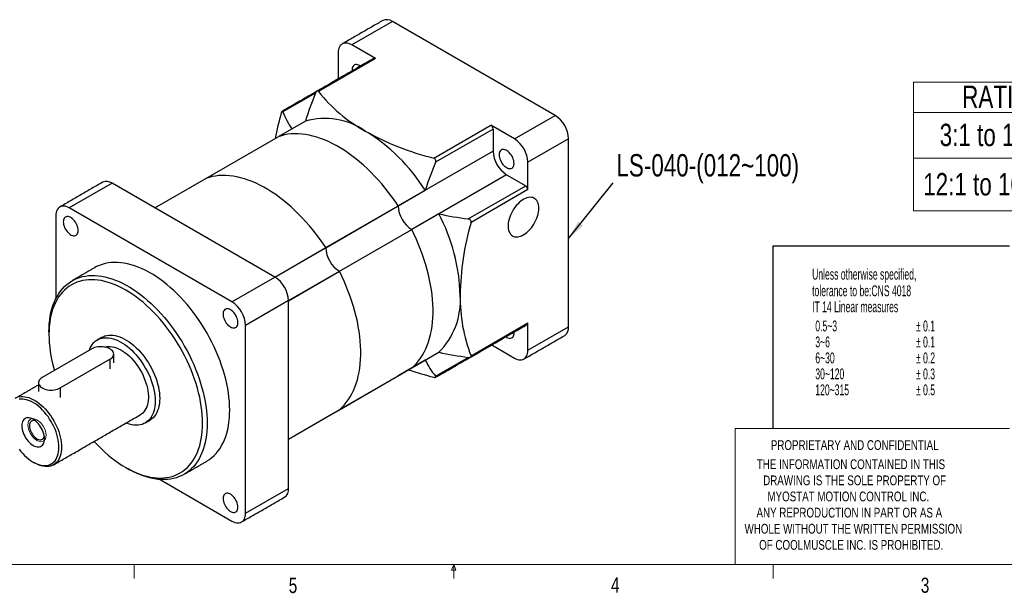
# Model space of a CAD drawing. Header units: millimetres. Extents: x 11 to 421, y 5 to 275.
# Tile 2 of 4: x 148 to 302, y 5 to 95. Entities that reach past the tile are written whole.
import ezdxf

# ---------------------------------------------------------------- set-up
doc = ezdxf.new("R2010")
doc.units = ezdxf.units.MM
doc.layers.add('FORMAT', color=7, linetype='Continuous')
doc.styles.add('SLDTEXTSTYLE0', font='TXT', dxfattribs={"width": 0.75})
doc.styles.add('SLDTEXTSTYLE3', font='TXT', dxfattribs={"width": 0.592105})
doc.dimstyles.new('SLDDIMSTYLE3', dxfattribs={"dimtxt": 0, "dimasz": 3, "dimexe": 0, "dimexo": 0.0625, "dimgap": 0, "dimtad": 0, "dimtih": 1, "dimtoh": 1, "dimdec": 0, "dimrnd": 1e-09, "dimzin": 0, "dimdsep": 46, "dimtxsty": 'Standard', "dimsah": 1, "dimcen": 0.09, "dimadec": 0, "dimazin": 0, "dimtfac": 3, "dimtdec": 0, "dimtofl": 0, "dimtmove": 0, "dimatfit": 3, "dimfxl": 1, "dimtolj": 1, "dimtzin": 0, "dimarcsym": 0})

# ---------------------------------------------------------------- blocks, each defined once
blk = doc.blocks.new('SW_NOTE_1')
at = {"color": 0, "linetype": 'Continuous', "lineweight": 0, "char_height": 1.524, "attachment_point": 1, "style": 'SLDTEXTSTYLE0'}
for s, insert in [('THE INFORMATION CONTAINED IN THIS', (0, 1.96)), ('DRAWING IS THE SOLE PROPERTY OF', (1, -0.56)), ('MYOSTAT MOTION CONTROL INC. ', (1.67, -3.08)), ('ANY REPRODUCTION IN PART OR AS A', (-0.04, -5.61)), ('WHOLE WITHOUT THE WRITTEN PERMISSION', (-1.91, -8.13)), ('OF COOLMUSCLE INC. IS PROHIBITED.', (0.37, -10.66))]:
    blk.add_mtext(s, dxfattribs=dict(at, insert=insert))
blk = doc.blocks.new('SW_TABLEANNOTATION_0')
at = {"color": 0, "linetype": 'Continuous', "lineweight": 0}
for p, q in [((0, 0), (0, -20.16)), ((63.61, 0), (0, 0)), ((30.99, 0), (30.99, -20.16)), ((63.61, -20.16), (63.61, 0)), ((0, -4.75), (63.61, -4.75)), ((0, -11.92), (63.61, -11.92)), ((0, -20.16), (63.61, -20.16))]:
    blk.add_line(p, q, dxfattribs=at)
at = {"color": 0, "linetype": 'Continuous', "lineweight": 0, "char_height": 3.5, "attachment_point": 1, "style": 'SLDTEXTSTYLE0'}
for s, insert in [('RATIOS', (7.64, -0.56)), ('L', (46.22, -0.56)), ('3:1 to 10:1', (4.12, -6.52)), ('55.5[2.185]', (35.32, -6.52)), ('12:1 to 100:1', (1.54, -14.23)), ('71.5[2.815]', (35.32, -14.23))]:
    blk.add_mtext(s, dxfattribs=dict(at, insert=insert))

msp = doc.modelspace()

# ---------------------------------------------------------------- linework, layer by layer
at = {"color": 7, "linetype": 'Continuous', "lineweight": 30}
for p, q in [((206.338, 94.951), (199.974, 91.277)), ((231.794, 80.256), (206.338, 94.951)), ((203.677, 89.14), (199.974, 91.277)), ((197.853, 90.052), (197.853, 85.946)), ((203.677, 89.14), (194.764, 83.994)), ((194.326, 83.74), (189.21, 80.787)), ((225.43, 76.582), (231.794, 80.256)), ((192.717, 79.368), (188.474, 76.918)), ((212.814, 73.574), (221.727, 78.719)), ((225.43, 76.582), (221.727, 78.719)), ((222.081, 78.107), (213.084, 72.913)), ((222.081, 78.107), (222.081, 74.648)), ((177.16, 70.387), (188.474, 76.918)), ((233.915, 76.581), (227.551, 72.908)), ((233.915, 47.186), (233.915, 76.581)), ((222.081, 74.648), (207.232, 66.075)), ((227.551, 68.632), (227.551, 72.908)), ((224.202, 70.973), (209.353, 62.401)), ((224.202, 70.973), (227.198, 69.244)), ((162.498, 69.642), (155.78, 65.764)), ((187.953, 54.947), (162.498, 69.642)), ((169.184, 65.782), (177.16, 70.387)), ((207.232, 66.09), (211.474, 68.539)), ((218.201, 64.05), (227.198, 69.244)), ((227.551, 68.632), (218.638, 63.486)), ((181.236, 51.069), (155.78, 65.764)), ((195.918, 59.559), (207.232, 66.09)), ((195.918, 59.544), (207.232, 66.075)), ((207.232, 66.09), (207.232, 66.075)), ((207.232, 66.075), (207.232, 66.09)), ((213.608, 64.843), (209.365, 62.394)), ((153.659, 64.539), (153.659, 51.548)), ((198.039, 55.87), (209.353, 62.401)), ((198.052, 55.863), (209.365, 62.394)), ((209.353, 62.401), (209.365, 62.394)), ((209.365, 62.394), (209.353, 62.401)), ((187.941, 54.954), (195.918, 59.559)), ((187.954, 54.947), (195.918, 59.544)), ((195.918, 59.544), (195.918, 59.559)), ((195.918, 59.544), (195.918, 59.559)), ((190.075, 51.272), (198.039, 55.87)), ((190.075, 51.258), (198.052, 55.863)), ((198.052, 55.863), (198.039, 55.87)), ((198.052, 55.863), (198.039, 55.87)), ((181.236, 51.069), (187.953, 54.947)), ((190.075, 51.273), (183.357, 47.395)), ((190.075, 21.877), (190.075, 51.273)), ((218.638, 42.642), (227.551, 47.788)), ((227.551, 43.512), (227.551, 47.788)), ((183.357, 17.999), (183.357, 47.395)), ((227.551, 43.512), (233.915, 47.186)), ((159.316, 43.72), (151.537, 39.229)), ((209.365, 40.734), (213.608, 43.183)), ((221.874, 44.34), (225.43, 42.287)), ((221.992, 44.409), (221.977, 44.4)), ((154.366, 37.596), (162.144, 42.087)), ((162.144, 42.087), (162.144, 40.582)), ((211.474, 41.95), (207.232, 39.501)), ((213.084, 39.435), (218.203, 42.39)), ((198.052, 34.202), (209.365, 40.734)), ((195.918, 32.97), (207.232, 39.501)), ((207.232, 39.502), (207.232, 39.501)), ((207.232, 39.501), (207.232, 39.502)), ((154.366, 37.596), (154.366, 36.091)), ((190.075, 29.597), (198.052, 34.202)), ((190.075, 29.597), (195.918, 32.97)), ((195.918, 32.97), (195.918, 32.97)), ((195.918, 32.97), (195.918, 32.97)), ((159.657, 29.232), (159.683, 29.216)), ((169.984, 23.27), (181.236, 16.774)), ((183.357, 17.999), (190.075, 21.877))]:
    msp.add_line(p, q, dxfattribs=at)
at = {"color": 7, "linetype": 'Continuous', "lineweight": 0}
for p, q in [((259.953, 31.278), (259.953, 9.959)), ((302.919, 31.278), (259.953, 31.278)), ((415.957, 9.959), (15.907, 9.959)), ((165.919, 9.959), (165.919, 7.805)), ((215.589, 9.081), (215.925, 9.959)), ((215.925, 9.959), (215.925, 7.805)), ((215.925, 9.959), (216.244, 9.081)), ((265.932, 9.959), (265.932, 7.805)), ((216.244, 9.081), (215.589, 9.081))]:
    msp.add_line(p, q, dxfattribs=at)
at = {"color": 7, "linetype": 'Continuous', "lineweight": 30, "flags": 128}
for points in [[(199.974, 91.277), (199.737, 91.399), (199.502, 91.488), (199.274, 91.544), (199.054, 91.566), (198.846, 91.553), (198.652, 91.506), (198.474, 91.426), (198.316, 91.312), (198.178, 91.168), (198.063, 90.994), (197.972, 90.792), (197.906, 90.566), (197.866, 90.319), (197.853, 90.052)], [(201.34, 87.959), (201.202, 88.048), (201.028, 88.133), (200.858, 88.187), (200.696, 88.207), (200.545, 88.193), (200.409, 88.146), (200.29, 88.067), (200.192, 87.958), (200.116, 87.82), (200.065, 87.657), (200.039, 87.473), (200.039, 87.272), (200.043, 87.211)], [(207.232, 66.09), (206.747, 66.807), (206.246, 67.509), (205.732, 68.196), (205.204, 68.865), (204.663, 69.516), (204.111, 70.147), (203.548, 70.758), (202.975, 71.348), (202.393, 71.915), (201.804, 72.458), (201.207, 72.977), (200.605, 73.471), (199.999, 73.938), (199.388, 74.379), (198.775, 74.792), (198.16, 75.176), (197.545, 75.531), (196.931, 75.856), (196.318, 76.152), (195.707, 76.416), (195.1, 76.649), (194.498, 76.85), (193.902, 77.02), (193.313, 77.157), (192.731, 77.262), (192.158, 77.334), (191.595, 77.373), (191.043, 77.379), (190.502, 77.352), (189.974, 77.293), (189.459, 77.2), (188.959, 77.076), (188.474, 76.918)], [(207.232, 66.09), (206.747, 66.807), (206.246, 67.509), (205.732, 68.196), (205.204, 68.865), (204.663, 69.516), (204.111, 70.147), (203.548, 70.758), (202.975, 71.348), (202.393, 71.915), (201.804, 72.458), (201.207, 72.977), (200.605, 73.471), (199.999, 73.938), (199.388, 74.379), (198.775, 74.792), (198.16, 75.176), (197.545, 75.531), (196.931, 75.856), (196.318, 76.152), (195.707, 76.416), (195.1, 76.649), (194.498, 76.85), (193.902, 77.02), (193.313, 77.157), (192.731, 77.262), (192.158, 77.334), (191.595, 77.373), (191.043, 77.379), (190.502, 77.352), (189.974, 77.293), (189.459, 77.2), (188.959, 77.076), (188.474, 76.918)], [(225.369, 72.749), (225.356, 72.958), (225.317, 73.177), (225.253, 73.401), (225.166, 73.625), (225.057, 73.846), (224.93, 74.056), (224.785, 74.253), (224.628, 74.431), (224.462, 74.587), (224.289, 74.716), (224.115, 74.817), (223.942, 74.886), (223.776, 74.923), (223.619, 74.927), (223.475, 74.896), (223.347, 74.833), (223.238, 74.738), (223.151, 74.614), (223.087, 74.464), (223.048, 74.29), (223.035, 74.097), (223.048, 73.888), (223.087, 73.67), (223.151, 73.445), (223.238, 73.221), (223.347, 73), (223.475, 72.79), (223.619, 72.593), (223.776, 72.415), (223.942, 72.259), (224.115, 72.13), (224.289, 72.029), (224.462, 71.96), (224.628, 71.923), (224.785, 71.919), (224.93, 71.95), (225.057, 72.013), (225.166, 72.108), (225.253, 72.232), (225.317, 72.382), (225.356, 72.556), (225.369, 72.749)], [(195.918, 59.559), (195.433, 60.276), (194.933, 60.978), (194.418, 61.664), (193.89, 62.334), (193.349, 62.985), (192.797, 63.616), (192.234, 64.227), (191.661, 64.817), (191.079, 65.384), (190.49, 65.927), (189.894, 66.446), (189.292, 66.94), (188.685, 67.407), (188.074, 67.848), (187.461, 68.26), (186.847, 68.645), (186.232, 69), (185.617, 69.325), (185.004, 69.62), (184.393, 69.885), (183.787, 70.118), (183.185, 70.319), (182.588, 70.489), (181.999, 70.626), (181.417, 70.73), (180.844, 70.802), (180.281, 70.841), (179.729, 70.848), (179.188, 70.821), (178.66, 70.761), (178.146, 70.669), (177.645, 70.544), (177.16, 70.387)], [(195.918, 59.559), (195.433, 60.276), (194.933, 60.978), (194.418, 61.664), (193.89, 62.334), (193.349, 62.985), (192.797, 63.616), (192.234, 64.227), (191.661, 64.817), (191.079, 65.384), (190.49, 65.927), (189.894, 66.446), (189.292, 66.94), (188.685, 67.407), (188.074, 67.848), (187.461, 68.26), (186.847, 68.645), (186.232, 69), (185.617, 69.325), (185.004, 69.62), (184.393, 69.885), (183.787, 70.118), (183.185, 70.319), (182.588, 70.489), (181.999, 70.626), (181.417, 70.73), (180.844, 70.802), (180.281, 70.841), (179.729, 70.848), (179.188, 70.821), (178.66, 70.761), (178.146, 70.669), (177.645, 70.544), (177.16, 70.387)], [(229.248, 65.722), (229.236, 66), (229.198, 66.26), (229.135, 66.5), (229.047, 66.717), (228.937, 66.909), (228.804, 67.074), (228.65, 67.209), (228.477, 67.314), (228.287, 67.387), (228.082, 67.428), (227.863, 67.437), (227.634, 67.412), (227.396, 67.355), (227.153, 67.265), (226.906, 67.145), (226.659, 66.995), (226.413, 66.816), (226.172, 66.612), (225.939, 66.383), (225.714, 66.132), (225.502, 65.863), (225.304, 65.577), (225.122, 65.278), (224.959, 64.969), (224.816, 64.653), (224.694, 64.334), (224.595, 64.015), (224.519, 63.699), (224.469, 63.39), (224.443, 63.091), (224.443, 62.805), (224.469, 62.535), (224.519, 62.285), (224.595, 62.056), (224.694, 61.851), (224.816, 61.673), (224.959, 61.523), (225.122, 61.402), (225.304, 61.313), (225.502, 61.256), (225.714, 61.231), (225.939, 61.239), (226.172, 61.28), (226.413, 61.354), (226.659, 61.459), (226.906, 61.594), (227.153, 61.759), (227.396, 61.951), (227.634, 62.168), (227.863, 62.408), (228.082, 62.668), (228.287, 62.946), (228.477, 63.239), (228.65, 63.544), (228.804, 63.856), (228.937, 64.174), (229.047, 64.494), (229.135, 64.812), (229.198, 65.125), (229.236, 65.429), (229.248, 65.722)], [(155.78, 65.764), (155.542, 65.886), (155.308, 65.975), (155.079, 66.031), (154.86, 66.053), (154.651, 66.04), (154.457, 65.993), (154.28, 65.913), (154.121, 65.799), (153.984, 65.655), (153.869, 65.481), (153.778, 65.28), (153.712, 65.054), (153.672, 64.806), (153.659, 64.539)], [(157.175, 62.246), (157.162, 62.455), (157.123, 62.673), (157.059, 62.898), (156.972, 63.122), (156.863, 63.343), (156.735, 63.553), (156.591, 63.75), (156.434, 63.928), (156.268, 64.084), (156.095, 64.213), (155.921, 64.314), (155.748, 64.383), (155.582, 64.42), (155.425, 64.424), (155.28, 64.393), (155.153, 64.33), (155.044, 64.235), (154.957, 64.111), (154.893, 63.961), (154.854, 63.787), (154.841, 63.593), (154.854, 63.385), (154.893, 63.166), (154.957, 62.942), (155.044, 62.717), (155.153, 62.497), (155.28, 62.287), (155.425, 62.09), (155.582, 61.912), (155.748, 61.756), (155.921, 61.627), (156.095, 61.526), (156.268, 61.457), (156.434, 61.42), (156.591, 61.416), (156.735, 61.447), (156.863, 61.51), (156.972, 61.604), (157.059, 61.729), (157.123, 61.879), (157.162, 62.053), (157.175, 62.246)], [(209.365, 40.734), (209.744, 41.075), (210.102, 41.446), (210.439, 41.845), (210.755, 42.273), (211.048, 42.728), (211.319, 43.209), (211.567, 43.717), (211.791, 44.249), (211.991, 44.805), (212.167, 45.384), (212.318, 45.985), (212.445, 46.608), (212.546, 47.25), (212.623, 47.911), (212.673, 48.589), (212.699, 49.284), (212.699, 49.995), (212.673, 50.719), (212.623, 51.456), (212.546, 52.205), (212.445, 52.964), (212.318, 53.733), (212.167, 54.509), (211.991, 55.291), (211.791, 56.078), (211.567, 56.869), (211.319, 57.662), (211.048, 58.457), (210.755, 59.25), (210.439, 60.042), (210.102, 60.831), (209.744, 61.615), (209.365, 62.394)], [(209.365, 40.734), (209.744, 41.075), (210.102, 41.446), (210.439, 41.845), (210.755, 42.273), (211.048, 42.728), (211.319, 43.209), (211.567, 43.717), (211.791, 44.249), (211.991, 44.805), (212.167, 45.384), (212.318, 45.985), (212.445, 46.608), (212.546, 47.25), (212.623, 47.911), (212.673, 48.589), (212.699, 49.284), (212.699, 49.995), (212.673, 50.719), (212.623, 51.456), (212.546, 52.205), (212.445, 52.964), (212.318, 53.733), (212.167, 54.509), (211.991, 55.291), (211.791, 56.078), (211.567, 56.869), (211.319, 57.662), (211.048, 58.457), (210.755, 59.25), (210.439, 60.042), (210.102, 60.831), (209.744, 61.615), (209.365, 62.394)], [(180.882, 34.126), (180.869, 34.784), (180.831, 35.455), (180.767, 36.138), (180.678, 36.832), (180.563, 37.535), (180.423, 38.246), (180.259, 38.963), (180.07, 39.685), (179.858, 40.41), (179.622, 41.137), (179.363, 41.864), (179.081, 42.59), (178.777, 43.314), (178.452, 44.033), (178.107, 44.746), (177.741, 45.452), (177.357, 46.149), (176.954, 46.837), (176.534, 47.512), (176.097, 48.175), (175.644, 48.824), (175.176, 49.457), (174.695, 50.073), (174.201, 50.67), (173.695, 51.248), (173.178, 51.806), (172.652, 52.341), (172.117, 52.854), (171.574, 53.343), (171.026, 53.806), (170.472, 54.244), (169.913, 54.655), (169.352, 55.038), (168.79, 55.392), (168.226, 55.718), (167.663, 56.013), (167.102, 56.278), (166.544, 56.511), (165.99, 56.713), (165.441, 56.883), (164.899, 57.021), (164.364, 57.126), (163.838, 57.198), (163.321, 57.237), (162.815, 57.243), (162.321, 57.216), (161.839, 57.156), (161.372, 57.063), (160.919, 56.937), (160.482, 56.779), (160.062, 56.588), (159.759, 56.425)], [(198.052, 34.202), (198.43, 34.544), (198.789, 34.914), (199.126, 35.314), (199.441, 35.742), (199.735, 36.197), (200.005, 36.678), (200.253, 37.186), (200.477, 37.718), (200.677, 38.274), (200.853, 38.853), (201.005, 39.454), (201.131, 40.076), (201.233, 40.718), (201.309, 41.379), (201.36, 42.058), (201.385, 42.753), (201.385, 43.463), (201.36, 44.188), (201.309, 44.925), (201.233, 45.674), (201.131, 46.433), (201.005, 47.201), (200.853, 47.977), (200.677, 48.76), (200.477, 49.547), (200.253, 50.338), (200.005, 51.131), (199.735, 51.925), (199.441, 52.719), (199.126, 53.511), (198.789, 54.3), (198.43, 55.084), (198.052, 55.863)], [(198.052, 34.202), (198.43, 34.544), (198.789, 34.914), (199.126, 35.314), (199.441, 35.742), (199.735, 36.197), (200.005, 36.678), (200.253, 37.186), (200.477, 37.718), (200.677, 38.274), (200.853, 38.853), (201.005, 39.454), (201.131, 40.076), (201.233, 40.718), (201.309, 41.379), (201.36, 42.058), (201.385, 42.753), (201.385, 43.463), (201.36, 44.188), (201.309, 44.925), (201.233, 45.674), (201.131, 46.433), (201.005, 47.201), (200.853, 47.977), (200.677, 48.76), (200.477, 49.547), (200.253, 50.338), (200.005, 51.131), (199.735, 51.925), (199.441, 52.719), (199.126, 53.511), (198.789, 54.3), (198.43, 55.084), (198.052, 55.863)], [(152.598, 46.372), (152.611, 47.015), (152.649, 47.642), (152.713, 48.251), (152.803, 48.842), (152.917, 49.413), (153.057, 49.962), (153.221, 50.49), (153.41, 50.994), (153.622, 51.473), (153.859, 51.928), (154.118, 52.356), (154.399, 52.756), (154.703, 53.129), (155.028, 53.473), (155.373, 53.788), (155.739, 54.072), (156.123, 54.325), (156.526, 54.547), (156.947, 54.738), (157.384, 54.896), (157.836, 55.022), (158.304, 55.115), (158.785, 55.175), (159.279, 55.202), (159.785, 55.196), (160.302, 55.157), (160.828, 55.085), (161.363, 54.98), (161.906, 54.842), (162.455, 54.672), (163.009, 54.47), (163.567, 54.237), (164.128, 53.972), (164.691, 53.677), (165.254, 53.351), (165.817, 52.997), (166.378, 52.614), (166.936, 52.203), (167.49, 51.765), (168.039, 51.302), (168.581, 50.813), (169.116, 50.3), (169.643, 49.765), (170.159, 49.207), (170.665, 48.629), (171.16, 48.032), (171.641, 47.416), (172.108, 46.783), (172.561, 46.134), (172.998, 45.471), (173.419, 44.796), (173.821, 44.108), (174.206, 43.411), (174.571, 42.705), (174.917, 41.992), (175.242, 41.273), (175.545, 40.549), (175.827, 39.823), (176.086, 39.096), (176.322, 38.369), (176.535, 37.644), (176.724, 36.922), (176.888, 36.205), (177.027, 35.494), (177.142, 34.791), (177.231, 34.097), (177.295, 33.414), (177.334, 32.743), (177.347, 32.085)], [(176.64, 32.085), (176.627, 32.733), (176.588, 33.395), (176.524, 34.069), (176.435, 34.754), (176.32, 35.447), (176.181, 36.148), (176.016, 36.856), (175.828, 37.568), (175.615, 38.283), (175.379, 39), (175.12, 39.716), (174.839, 40.432), (174.536, 41.144), (174.212, 41.852), (173.867, 42.553), (173.502, 43.248), (173.119, 43.933), (172.717, 44.607), (172.298, 45.27), (171.863, 45.92), (171.412, 46.554), (170.947, 47.173), (170.468, 47.774), (169.977, 48.357), (169.474, 48.92), (168.961, 49.461), (168.439, 49.98), (167.908, 50.476), (167.371, 50.948), (166.828, 51.394), (166.28, 51.814), (165.728, 52.206), (165.174, 52.57), (164.619, 52.905), (164.064, 53.211), (163.51, 53.486), (162.958, 53.731), (162.41, 53.944), (161.867, 54.125), (161.329, 54.275), (160.799, 54.391), (160.276, 54.475), (159.763, 54.526), (159.261, 54.543), (158.769, 54.528), (158.291, 54.479), (157.825, 54.398), (157.375, 54.284), (156.939, 54.137), (156.52, 53.958), (156.119, 53.747), (155.735, 53.504), (155.371, 53.231), (155.026, 52.927), (154.702, 52.594), (154.399, 52.232), (154.117, 51.841), (153.858, 51.424), (153.622, 50.979), (153.41, 50.51), (153.221, 50.015), (153.057, 49.498), (152.917, 48.957), (152.803, 48.396), (152.713, 47.815), (152.649, 47.215), (152.611, 46.597), (152.598, 45.964), (152.611, 45.315), (152.649, 44.653), (152.713, 43.979), (152.803, 43.295), (152.917, 42.601), (153.057, 41.9), (153.221, 41.193), (153.41, 40.481), (153.451, 40.334)], [(181.008, 47.14), (181.182, 47.055), (181.352, 47.002), (181.514, 46.982), (181.665, 46.995), (181.801, 47.042), (181.92, 47.121), (182.018, 47.231), (182.094, 47.369), (182.145, 47.531), (182.171, 47.715), (182.171, 47.917), (182.145, 48.131), (182.094, 48.353), (182.018, 48.578), (181.92, 48.801), (181.801, 49.017), (181.665, 49.222), (181.514, 49.409), (181.352, 49.577), (181.182, 49.72), (181.008, 49.835), (180.834, 49.92), (180.664, 49.974), (180.502, 49.994), (180.351, 49.98), (180.214, 49.934), (180.096, 49.854), (179.998, 49.745), (179.922, 49.607), (179.87, 49.444), (179.844, 49.26), (179.844, 49.059), (179.87, 48.845), (179.922, 48.623), (179.998, 48.397), (180.096, 48.174), (180.214, 47.958), (180.351, 47.754), (180.502, 47.566), (180.664, 47.399), (180.834, 47.256), (181.008, 47.14)], [(224.064, 45.605), (224.202, 45.516), (224.376, 45.431), (224.546, 45.378), (224.708, 45.357), (224.859, 45.371), (224.996, 45.418), (225.114, 45.497), (225.213, 45.607), (225.288, 45.744), (225.34, 45.907), (225.366, 46.091), (225.366, 46.293), (225.361, 46.354)], [(158.886, 43.471), (158.928, 43.587), (159.067, 43.904), (159.229, 44.194), (159.414, 44.458), (159.621, 44.692), (159.849, 44.898), (160.097, 45.072), (160.363, 45.216), (160.647, 45.327), (160.946, 45.405), (161.26, 45.45), (161.587, 45.462), (161.925, 45.441), (162.273, 45.386), (162.629, 45.299), (162.991, 45.179), (163.357, 45.027), (163.727, 44.843), (164.097, 44.629), (164.466, 44.386), (164.833, 44.115), (165.195, 43.817), (165.551, 43.494), (165.898, 43.147), (166.237, 42.778), (166.563, 42.389), (166.877, 41.981), (167.177, 41.557), (167.46, 41.118), (167.727, 40.668), (167.974, 40.207), (168.202, 39.739), (168.409, 39.265), (168.594, 38.788), (168.757, 38.31), (168.895, 37.834), (169.01, 37.361), (169.099, 36.895), (169.163, 36.437), (169.202, 35.989), (169.215, 35.554), (169.202, 35.135), (169.163, 34.732), (169.099, 34.348), (169.01, 33.985), (168.895, 33.645), (168.757, 33.328), (168.594, 33.038), (168.409, 32.774), (168.202, 32.54), (167.974, 32.334), (167.727, 32.16), (167.46, 32.016), (167.177, 31.905), (166.877, 31.827), (166.563, 31.782), (166.237, 31.77), (165.898, 31.791), (165.551, 31.846), (165.195, 31.933), (164.833, 32.053), (164.661, 32.121)], [(160.869, 45.52), (161.07, 45.624), (161.354, 45.735), (161.653, 45.813), (161.967, 45.859), (162.294, 45.871), (162.632, 45.849), (162.98, 45.795), (163.336, 45.707), (163.698, 45.587), (164.064, 45.435), (164.434, 45.251), (164.804, 45.038), (165.173, 44.795), (165.54, 44.524), (165.902, 44.226), (166.258, 43.902), (166.605, 43.555), (166.944, 43.186), (167.27, 42.797), (167.584, 42.389), (167.884, 41.965), (168.167, 41.527), (168.434, 41.076), (168.681, 40.615), (168.909, 40.147), (169.116, 39.673), (169.301, 39.196), (169.464, 38.718), (169.602, 38.242), (169.717, 37.769), (169.806, 37.303), (169.871, 36.845), (169.909, 36.397), (169.922, 35.963), (169.909, 35.543), (169.871, 35.14), (169.806, 34.756), (169.717, 34.393), (169.602, 34.053), (169.464, 33.736), (169.301, 33.446), (169.116, 33.183), (168.909, 32.948), (168.681, 32.742), (168.434, 32.568), (168.369, 32.529)], [(162.144, 42.087), (162.323, 42.205), (162.473, 42.337), (162.59, 42.48), (162.673, 42.63), (162.719, 42.785), (162.729, 42.943), (162.701, 43.099), (162.636, 43.252), (162.536, 43.399), (162.402, 43.536), (162.237, 43.662), (162.044, 43.773), (161.827, 43.869), (161.589, 43.946), (161.335, 44.004), (161.07, 44.041), (160.798, 44.057), (160.525, 44.052), (160.256, 44.025), (159.996, 43.977), (159.75, 43.91), (159.521, 43.823), (159.316, 43.72)], [(161.351, 44.001), (161.378, 44.008), (161.65, 44.067), (161.934, 44.092), (162.231, 44.085), (162.538, 44.044), (162.853, 43.971), (163.175, 43.866), (163.501, 43.729), (163.829, 43.562), (164.158, 43.365), (164.486, 43.139), (164.81, 42.886), (165.129, 42.607), (165.44, 42.304), (165.742, 41.979), (166.033, 41.634), (166.311, 41.271), (166.575, 40.892), (166.823, 40.499), (167.054, 40.095), (167.265, 39.681), (167.456, 39.262), (167.626, 38.838), (167.774, 38.414), (167.899, 37.99), (167.999, 37.57), (168.075, 37.157), (168.126, 36.752), (168.151, 36.359), (168.151, 35.979), (168.126, 35.615), (168.075, 35.269), (167.999, 34.943), (167.899, 34.639), (167.774, 34.359), (167.626, 34.105), (167.456, 33.878), (167.265, 33.679), (167.054, 33.51), (166.911, 33.42)], [(225.43, 42.287), (225.668, 42.165), (225.902, 42.076), (226.131, 42.02), (226.35, 41.998), (226.559, 42.011), (226.753, 42.058), (226.93, 42.139), (227.089, 42.252), (227.226, 42.396), (227.341, 42.57), (227.432, 42.772), (227.498, 42.998), (227.538, 43.245), (227.551, 43.512)], [(151.537, 39.229), (151.358, 39.111), (151.208, 38.979), (151.091, 38.836), (151.008, 38.686), (150.962, 38.531), (150.953, 38.373), (150.981, 38.217), (151.045, 38.064), (151.145, 37.917), (151.279, 37.78), (151.444, 37.654), (151.637, 37.543), (151.855, 37.447), (152.093, 37.37), (152.347, 37.312), (152.612, 37.275), (152.883, 37.259), (153.156, 37.264), (153.425, 37.291), (153.685, 37.339), (153.932, 37.406), (154.16, 37.493), (154.366, 37.596)], [(154.154, 28.329), (154.141, 28.706), (154.103, 29.096), (154.039, 29.495), (153.951, 29.902), (153.839, 30.313), (153.703, 30.727), (153.545, 31.14), (153.365, 31.55), (153.164, 31.955), (152.945, 32.351), (152.707, 32.736), (152.453, 33.109), (152.184, 33.466), (151.903, 33.805), (151.61, 34.124), (151.308, 34.421), (150.998, 34.695), (150.682, 34.942), (150.363, 35.163), (150.043, 35.356), (149.723, 35.518), (149.406, 35.65), (149.093, 35.75), (148.787, 35.819), (148.489, 35.854), (148.201, 35.857), (147.926, 35.826)], [(147.936, 36.204), (148.214, 36.246), (148.505, 36.255), (148.807, 36.231), (149.118, 36.174), (149.437, 36.085), (149.761, 35.964), (150.089, 35.812), (150.418, 35.629), (150.746, 35.418), (151.072, 35.178), (151.394, 34.912), (151.709, 34.621), (152.016, 34.307), (152.313, 33.972), (152.597, 33.617), (152.869, 33.246), (153.125, 32.859), (153.364, 32.46), (153.585, 32.051), (153.787, 31.635), (153.968, 31.213), (154.127, 30.789), (154.263, 30.364), (154.375, 29.942), (154.464, 29.525), (154.527, 29.116), (154.565, 28.716), (154.578, 28.329)], [(177.257, 26.113), (177.357, 26.172), (177.741, 26.426), (178.107, 26.71), (178.452, 27.024), (178.777, 27.368), (179.081, 27.741), (179.363, 28.142), (179.622, 28.57), (179.858, 29.024), (180.07, 29.504), (180.259, 30.008), (180.423, 30.535), (180.563, 31.085), (180.678, 31.656), (180.767, 32.247), (180.831, 32.856), (180.869, 33.483), (180.882, 34.126)], [(151.891, 29.635), (151.878, 29.889), (151.84, 30.154), (151.776, 30.426), (151.688, 30.701), (151.578, 30.976), (151.446, 31.246), (151.295, 31.507), (151.127, 31.756), (150.945, 31.989), (150.75, 32.203), (150.546, 32.394), (150.336, 32.559), (150.123, 32.697), (149.91, 32.805), (149.7, 32.882), (149.496, 32.927), (149.302, 32.938), (149.119, 32.916), (148.951, 32.861), (148.8, 32.774), (148.668, 32.655), (148.558, 32.508), (148.47, 32.334), (148.407, 32.135), (148.368, 31.915), (148.355, 31.677), (148.368, 31.423), (148.407, 31.158), (148.47, 30.886), (148.558, 30.611), (148.668, 30.336), (148.8, 30.066), (148.951, 29.805), (149.119, 29.556), (149.302, 29.323), (149.496, 29.109), (149.7, 28.918), (149.91, 28.753), (150.123, 28.615), (150.336, 28.507), (150.546, 28.43), (150.75, 28.385), (150.945, 28.374), (151.127, 28.396), (151.295, 28.451), (151.446, 28.538), (151.578, 28.657), (151.688, 28.804), (151.776, 28.978), (151.84, 29.177), (151.878, 29.397), (151.891, 29.635)], [(150.455, 32.469), (150.298, 32.503), (150.141, 32.507), (149.997, 32.476), (149.869, 32.413), (149.76, 32.318), (149.673, 32.194), (149.609, 32.044), (149.57, 31.87), (149.557, 31.677), (149.57, 31.468), (149.609, 31.249), (149.673, 31.025), (149.76, 30.801), (149.869, 30.58), (149.997, 30.37), (150.141, 30.173), (150.298, 29.995), (150.465, 29.839), (150.637, 29.71), (150.811, 29.609), (150.984, 29.54), (151.15, 29.503), (151.308, 29.499), (151.452, 29.53), (151.579, 29.593), (151.688, 29.688), (151.775, 29.812), (151.839, 29.962), (151.859, 30.037)], [(159.665, 29.236), (159.763, 29.129), (160.276, 28.587), (160.799, 28.068), (161.329, 27.572), (161.867, 27.101), (162.41, 26.654), (162.958, 26.235), (163.51, 25.843), (164.064, 25.478), (164.619, 25.143), (165.174, 24.837), (165.728, 24.562), (166.28, 24.317), (166.828, 24.104), (167.371, 23.923), (167.908, 23.774), (168.439, 23.657), (168.961, 23.574), (169.474, 23.523), (169.977, 23.505), (170.468, 23.52), (170.947, 23.569), (171.412, 23.65), (171.863, 23.765), (172.298, 23.912), (172.717, 24.091), (173.119, 24.302), (173.502, 24.544), (173.867, 24.817), (174.212, 25.121), (174.536, 25.454), (174.839, 25.817), (175.12, 26.207), (175.379, 26.625), (175.615, 27.069), (175.828, 27.539), (176.016, 28.033), (176.181, 28.551), (176.32, 29.091), (176.435, 29.652), (176.524, 30.233), (176.588, 30.834), (176.627, 31.451), (176.64, 32.085)], [(177.347, 32.085), (177.334, 31.442), (177.295, 30.815), (177.231, 30.206), (177.142, 29.615), (177.027, 29.044), (176.888, 28.494), (176.724, 27.967), (176.535, 27.463), (176.322, 26.983), (176.086, 26.529), (175.827, 26.101), (175.545, 25.7), (175.242, 25.327), (174.917, 24.983), (174.571, 24.669), (174.206, 24.385), (173.821, 24.131), (173.419, 23.909), (172.998, 23.719), (172.561, 23.56), (172.108, 23.435), (171.641, 23.342), (171.16, 23.281), (170.665, 23.254), (170.159, 23.26), (169.643, 23.3), (169.116, 23.372), (168.581, 23.477), (168.039, 23.614), (167.49, 23.784), (166.936, 23.986), (166.378, 24.22), (165.817, 24.485), (165.254, 24.78), (164.97, 24.94)], [(147.926, 28.023), (148.201, 27.675), (148.489, 27.345), (148.787, 27.037), (149.093, 26.751), (149.406, 26.49), (149.723, 26.256), (150.043, 26.049), (150.363, 25.871), (150.682, 25.724), (150.998, 25.608), (151.308, 25.523), (151.61, 25.472), (151.903, 25.453), (152.184, 25.466), (152.453, 25.513), (152.707, 25.592), (152.945, 25.704), (153.164, 25.846), (153.365, 26.019), (153.545, 26.221), (153.703, 26.451), (153.839, 26.708), (153.951, 26.99), (154.039, 27.295), (154.103, 27.621), (154.141, 27.967), (154.154, 28.329)], [(154.578, 28.329), (154.565, 27.957), (154.527, 27.602), (154.464, 27.265), (154.375, 26.95), (154.263, 26.658), (154.127, 26.391), (153.968, 26.15), (153.787, 25.937), (153.585, 25.753), (153.364, 25.599), (153.125, 25.477), (152.869, 25.386), (152.597, 25.328), (152.313, 25.302), (152.016, 25.31), (151.709, 25.35), (151.394, 25.423), (151.072, 25.528), (150.746, 25.665), (150.418, 25.833), (150.335, 25.88)], [(179.841, 20.292), (179.854, 20.084), (179.893, 19.865), (179.957, 19.641), (180.044, 19.416), (180.153, 19.196), (180.28, 18.985), (180.425, 18.789), (180.582, 18.611), (180.748, 18.455), (180.921, 18.325), (181.095, 18.225), (181.268, 18.155), (181.434, 18.118), (181.591, 18.115), (181.735, 18.145), (181.863, 18.209), (181.972, 18.303), (182.059, 18.427), (182.123, 18.578), (182.162, 18.752), (182.175, 18.945), (182.162, 19.153), (182.123, 19.372), (182.059, 19.596), (181.972, 19.821), (181.863, 20.041), (181.735, 20.252), (181.591, 20.449), (181.434, 20.627), (181.268, 20.782), (181.095, 20.912), (180.921, 21.013), (180.748, 21.082), (180.582, 21.119), (180.425, 21.122), (180.28, 21.092), (180.153, 21.029), (180.044, 20.934), (179.957, 20.81), (179.893, 20.659), (179.854, 20.485), (179.841, 20.292)], [(181.236, 16.774), (181.473, 16.653), (181.708, 16.563), (181.936, 16.507), (182.156, 16.486), (182.364, 16.498), (182.558, 16.545), (182.736, 16.626), (182.894, 16.739), (183.032, 16.884), (183.147, 17.058), (183.238, 17.259), (183.304, 17.485), (183.344, 17.733), (183.357, 17.999)]]:
    msp.add_lwpolyline(points, dxfattribs=at)
at = {"color": 7, "linetype": 'Continuous', "lineweight": 0, "flags": 128}
msp.add_lwpolyline([(150.724, 29.37), (150.183, 29.807), (149.724, 30.426), (149.418, 31.132), (149.31, 31.819), (149.418, 32.382), (149.724, 32.735), (150.183, 32.824), (150.724, 32.636), (151.265, 32.199), (151.724, 31.58), (152.031, 30.874), (152.138, 30.187), (152.031, 29.624), (151.724, 29.271), (151.265, 29.182), (150.724, 29.37)], dxfattribs=at)
at = {"color": 7, "linetype": 'Continuous', "lineweight": 30}
for centre, radius, start, end in [((205.455, 93.676), 1.551, 55.28081, 113.40873), ((203.531, 88.935), 0.251, 54.38242, 114.30712), ((251.396, 60.253), 61.714, 157.6288, 161.95719), ((213.821, 99.139), 24.342, 218.47325, 241.20362), ((235.586, 67.434), 48.477, 164.20361, 169.05457), ((204.273, 86.906), 16.258, 202.10854, 212.64612), ((229.333, 76.385), 4.587, 2.45345, 57.54655), ((195.714, 68.42), 11.351, 55.78883, 105.30944), ((221.313, 78.072), 0.768, 2.60548, 57.39452), ((186.756, 52.903), 29.249, 32.3167, 58.36837), ((222.771, 114.476), 42.097, 240.58408, 256.31796), ((222.969, 72.711), 4.587, 2.45345, 57.54655), ((226.664, 74.844), 4.587, 182.45345, 237.54655), ((270.153, 49.425), 61.714, 157.6288, 161.95719), ((161.614, 68.367), 1.551, 55.28081, 113.40873), ((226.784, 68.597), 0.768, 2.60548, 57.39452), ((211.814, 66.272), 4.587, 182.45345, 237.54655), ((211.814, 66.272), 4.587, 182.45345, 237.54655), ((187.703, 51.253), 29.253, 1.63364, 27.6828), ((226.394, 125.224), 61.72, 258.04447, 262.37234), ((259.598, 51.577), 42.656, 163.78796, 179.31491), ((200.501, 59.74), 4.587, 182.45345, 237.54655), ((200.501, 59.74), 4.587, 182.45345, 237.54655), ((185.492, 51.076), 4.587, 2.45345, 57.54655), ((178.774, 47.198), 4.587, 2.45345, 57.54655), ((205.622, 51.253), 11.353, 314.70129, 4.21326), ((241.749, 51.66), 24.808, 179.0136, 201.31423), ((227.313, 47.758), 0.24, 304.05635, 7.25583), ((232.45, 47.022), 1.475, 304.91595, 6.39623), ((226.394, 103.564), 61.72, 258.04447, 262.37234), ((225.919, 49.424), 16.264, 207.35434, 217.89012), ((224.707, 86.276), 48.479, 250.946, 255.79832), ((188.609, 21.713), 1.475, 304.91595, 6.39623)]:
    msp.add_arc(centre, radius, start, end, dxfattribs=at)
for points in [[(204.838, 95.099), (198.474, 91.426)], [(203.427, 89.164), (194.544, 84.036)], [(194.535, 84.03), (189.072, 80.876)], [(160.998, 69.791), (154.28, 65.913)], [(159.759, 56.425), (156.223, 54.384)], [(152.598, 46.372), (152.598, 45.964)], [(218.564, 42.43), (227.448, 47.559)], [(160.869, 45.52), (160.162, 45.111)], [(226.93, 42.139), (233.294, 45.812)], [(213.095, 39.272), (221.977, 44.4)], [(162.73, 41.54), (162.73, 42.903)], [(150.952, 38.062), (147.336, 35.975)], [(150.952, 38.413), (150.952, 37.05)], [(153.335, 25.582), (166.911, 33.42)], [(167.661, 32.121), (168.369, 32.529)], [(150.122, 26.002), (150.335, 25.88)], [(164.617, 25.144), (164.97, 24.94)], [(173.722, 24.072), (177.257, 26.113)], [(182.736, 16.626), (189.453, 20.504)]]:
    msp.add_open_spline(points, degree=1, dxfattribs=at)
for points in [[(194.764, 83.994), (194.736, 84.031), (194.701, 84.055), (194.623, 84.069), (194.58, 84.059), (194.496, 84.006), (194.455, 83.964), (194.384, 83.864), (194.353, 83.805), (194.327, 83.742)], [(189.21, 80.787), (189.194, 80.826), (189.175, 80.855), (189.131, 80.89), (189.107, 80.894), (189.055, 80.869), (189.028, 80.839), (188.979, 80.751), (188.957, 80.694), (188.939, 80.631)], [(213.084, 72.913), (213.11, 72.976), (213.126, 73.043), (213.134, 73.181), (213.125, 73.251), (213.078, 73.379), (213.038, 73.438), (212.938, 73.527), (212.878, 73.558), (212.814, 73.574)], [(218.638, 63.486), (218.656, 63.549), (218.659, 63.617), (218.633, 63.747), (218.602, 63.81), (218.515, 63.917), (218.458, 63.96), (218.336, 64.022), (218.269, 64.041), (218.201, 64.05)], [(218.201, 42.39), (218.269, 42.381), (218.335, 42.379), (218.458, 42.39), (218.514, 42.404), (218.602, 42.45), (218.633, 42.482), (218.659, 42.557), (218.656, 42.6), (218.638, 42.642)], [(212.814, 39.279), (212.877, 39.263), (212.938, 39.253), (213.038, 39.252), (213.077, 39.26), (213.125, 39.292), (213.134, 39.316), (213.127, 39.371), (213.11, 39.402), (213.084, 39.435)]]:
    msp.add_open_spline(points, degree=3, knots=[0, 0, 0, 0, 0.25, 0.25, 0.5, 0.5, 0.75, 0.75, 1, 1, 1, 1], dxfattribs=at)
at = {"layer": 'FORMAT'}
for p, q in [((265.932, 31.278), (265.932, 59.853)), ((265.932, 59.853), (302.919, 59.853))]:
    msp.add_line(p, q, dxfattribs=at)

# ---------------------------------------------------------------- block references
at = {"color": 7, "linetype": 'Continuous', "lineweight": 0}
for name, p in [('SW_TABLEANNOTATION_0', (287.853, 85.464)), ('SW_NOTE_1', (263.354, 24.464))]:
    msp.add_blockref(name, p, dxfattribs=at)

# ---------------------------------------------------------------- texts
at = {"color": 7, "linetype": 'Continuous', "lineweight": 0, "attachment_point": 1}
for s, insert, char_height, style in [('LS-040-(012~100)', (241.387, 74.191), 3.5, 'SLDTEXTSTYLE0'), ('LS-040-(003~010)', (112.61, 69.424), 3.5, 'SLDTEXTSTYLE0'), ('Unless otherwise specified,', (272.013, 56.251), 1.7, 'SLDTEXTSTYLE3'), ('tolerance to be:CNS 4018 ', (272.013, 53.652), 1.7, 'SLDTEXTSTYLE3'), ('IT 14 Linear measures', (272.013, 51.152), 1.7, 'SLDTEXTSTYLE3'), ('0.5~3', (272.513, 48.152), 1.7, 'SLDTEXTSTYLE3'), ('± 0.1', (288.263, 48.152), 1.7, 'SLDTEXTSTYLE3'), ('3~6', (272.513, 45.652), 1.7, 'SLDTEXTSTYLE3'), ('± 0.1', (288.263, 45.652), 1.7, 'SLDTEXTSTYLE3'), ('6~30', (272.513, 43.152), 1.7, 'SLDTEXTSTYLE3'), ('± 0.2', (288.263, 43.152), 1.7, 'SLDTEXTSTYLE3'), ('30~120', (272.513, 40.652), 1.7, 'SLDTEXTSTYLE3'), ('± 0.3', (288.263, 40.652), 1.7, 'SLDTEXTSTYLE3'), ('120~315', (272.513, 38.152), 1.7, 'SLDTEXTSTYLE3'), ('± 0.5', (288.263, 38.152), 1.7, 'SLDTEXTSTYLE3'), ('PROPRIETARY AND CONFIDENTIAL', (265.554, 29.424), 1.524, 'SLDTEXTSTYLE0'), ('5', (190.122, 7.889), 2.381, 'SLDTEXTSTYLE0'), ('4', (240.541, 7.969), 2.381, 'SLDTEXTSTYLE0'), ('3', (289.021, 7.915), 2.381, 'SLDTEXTSTYLE0')]:
    msp.add_mtext(s, dxfattribs=dict(at, insert=insert, char_height=char_height, style=style))

# ---------------------------------------------------------------- leaders
at = {"color": 7, "linetype": 'Continuous', "lineweight": 0}
msp.add_leader([(233.915, 60.972), (240.884, 69.678)], dimstyle='SLDDIMSTYLE3', dxfattribs=at)

doc.saveas('drawing.dxf')
